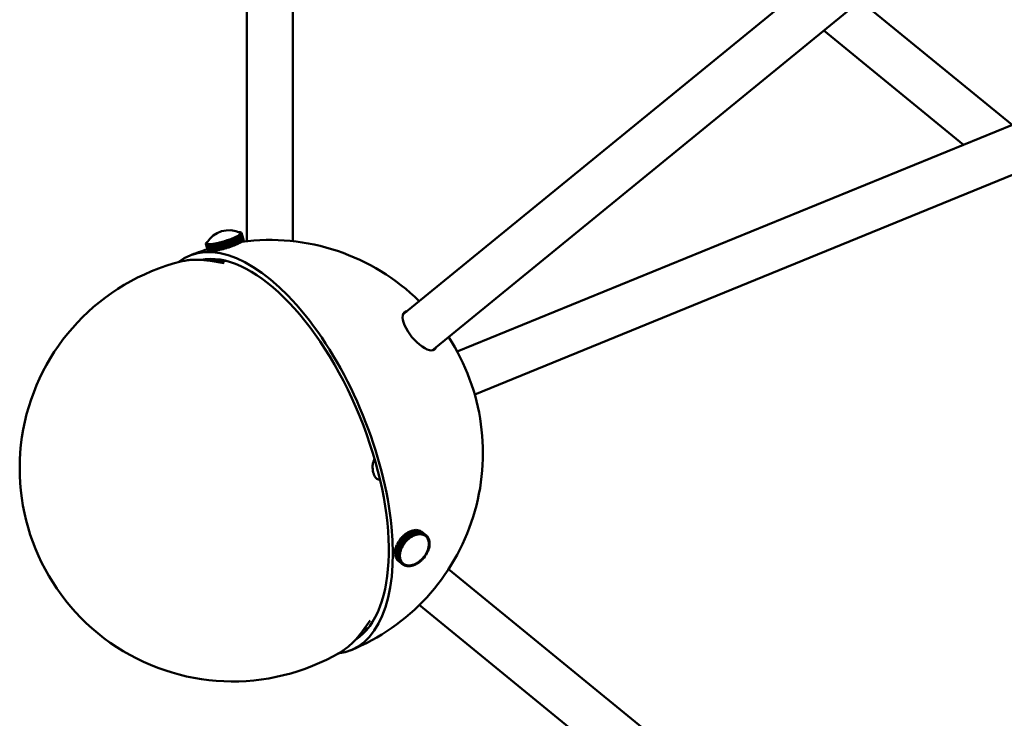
# Model space of a CAD drawing. Header units: millimetres. Extents: x 734 to 2864, y 389 to 1965.
# Tile 2 of 23: x 734 to 1012, y 859 to 1055. Entities that reach past the tile are written whole.
import ezdxf

# ---------------------------------------------------------------- set-up
doc = ezdxf.new("R2010")
doc.units = ezdxf.units.MM
doc.header["$LTSCALE"] = 11
doc.layers.add('Widoczne (ISO)', color=7, linetype='Continuous', lineweight=50)
doc.layers.add('Wymiar (ISO)', color=7, linetype='Continuous', lineweight=18)
doc.styles.add('Tekst notatki (ISO)', font='tahoma.ttf')
doc.dimstyles.new('Domyślne (ISO)', dxfattribs={"dimscale": 11, "dimtxt": 3, "dimasz": 3, "dimexe": 3.175, "dimexo": 0, "dimgap": 0.762, "dimtad": 1, "dimdec": 1, "dimlfac": 0.03937, "dimrnd": 1e-08, "dimzin": 0, "dimdsep": 46, "dimtxsty": 'Tekst notatki (ISO)', "dimblk": 'Filled-1', "dimcen": 0.09, "dimdle": 10, "dimse1": 1, "dimse2": 1, "dimclrd": 256, "dimclre": 256, "dimclrt": 256, "dimadec": 0, "dimazin": 0, "dimtfac": 0.666667, "dimtmove": 0, "dimatfit": 3, "dimfxl": 1, "dimtolj": 1, "dimlwd": 15, "dimlwe": 15, "dimarcsym": 0})

# ---------------------------------------------------------------- blocks, each defined once
blk = doc.blocks.new('Filled-1')
at = {"color": 0}
for p, q in [((0, 0), (-1, 0.25)), ((-1, 0.25), (-1, -0.25)), ((-1, 0), (0, 0)), ((-1, -0.25), (0, 0))]:
    blk.add_line(p, q, dxfattribs=at)
at = {"color": 0, "flags": 128}
blk.add_lwpolyline([(-1, -0.25), (0, 0), (-1, 0.25), (-1, -0.25)], dxfattribs=at)
at = {"color": 0}
blk.add_solid([(-1, -0.25), (0, 0), (-1, 0.25), (-1, -0.25)], dxfattribs=at)
blk = doc.blocks.new('*D6')
at = {"layer": 'Defpoints', "color": 0, "transparency": 16777216}
for p in [(734.23, 929.18), (1498.3, 929.51), (734.23, 444.4)]:
    blk.add_point(p, dxfattribs=at)
at = {"layer": 'Wymiar (ISO)', "lineweight": 15, "transparency": 16777216}
blk.add_line((1465.3, 444.4), (767.23, 444.4), dxfattribs=at)
at = {"layer": 'Wymiar (ISO)', "lineweight": 15, "transparency": 16777216, "xscale": 33, "yscale": 33, "zscale": 33, "rotation": 180}
blk.add_blockref('Filled-1', (734.23, 444.4), dxfattribs=at)
at = {"layer": 'Wymiar (ISO)', "lineweight": 15, "transparency": 16777216, "xscale": 33, "yscale": 33, "zscale": 33}
blk.add_blockref('Filled-1', (1498.3, 444.4), dxfattribs=at)
at = {"layer": 'Wymiar (ISO)', "lineweight": 18, "transparency": 16777216, "insert": (1036.4, 542.77), "char_height": 33, "attachment_point": 1, "style": 'Tekst notatki (ISO)'}
blk.add_mtext('\\A1;30.1\\P764 mm', dxfattribs=at)

msp = doc.modelspace()

# ---------------------------------------------------------------- linework, layer by layer
at = {"layer": 'Widoczne (ISO)'}
for p, q in [((798.2, 1155.24), (798.2, 993.1)), ((811.2, 1155.24), (811.2, 993.1)), ((1066.36, 1155.49), (842.17, 972.44)), ((1074.58, 1145.42), (850.39, 962.37)), ((970.96, 1060.82), (1013.8, 1025.84)), ((960.68, 1052.43), (1000.1, 1020.25)), ((1065.39, 1046.91), (857.47, 962.02)), ((1070.31, 1034.87), (862.38, 949.98)), ((795.99, 995.66), (796.17, 995.66)), ((796.08, 995.62), (796.17, 995.66)), ((796.09, 995.62), (796.19, 995.66)), ((796.17, 995.66), (796.17, 995.65)), ((796.19, 995.66), (796.39, 995.64)), ((796.2, 995.57), (796.39, 995.64)), ((796.21, 995.57), (796.4, 995.63)), ((796.39, 995.64), (796.39, 995.63)), ((796.4, 995.63), (796.55, 995.6)), ((787.11, 992.86), (786.99, 992.84)), ((787.01, 992.85), (787.17, 992.96)), ((787.11, 992.87), (787.01, 992.85)), ((791.42, 992.92), (790.95, 992.78)), ((791.21, 992.9), (790.97, 992.83)), ((791.45, 992.97), (791.21, 992.9)), ((791.45, 992.97), (791.42, 992.92)), ((792, 991.03), (791.42, 992.92)), ((792.03, 991.08), (791.45, 992.97)), ((791.95, 993.07), (791.47, 992.93)), ((791.71, 993.04), (791.47, 992.97)), ((791.47, 992.97), (791.47, 992.93)), ((791.47, 992.93), (792.05, 991.04)), ((791.95, 993.12), (791.71, 993.04)), ((792.53, 991.23), (791.95, 993.12)), ((791.95, 993.12), (791.95, 993.07)), ((792.53, 991.19), (791.95, 993.07)), ((792.21, 993.2), (791.97, 993.12)), ((791.97, 993.12), (792.55, 991.24)), ((791.97, 993.12), (792, 993.09)), ((792.48, 993.24), (792, 993.09)), ((792, 993.09), (792.58, 991.2)), ((792.45, 993.27), (792.21, 993.2)), ((792.45, 993.27), (792.48, 993.24)), ((792.71, 993.36), (792.47, 993.28)), ((792.47, 993.28), (793.05, 991.4)), ((792.47, 993.28), (792.52, 993.25)), ((793.05, 991.35), (792.48, 993.24)), ((792.99, 993.41), (792.52, 993.25)), ((792.52, 993.25), (793.1, 991.37)), ((792.94, 993.44), (792.71, 993.36)), ((792.94, 993.44), (792.99, 993.41)), ((793.19, 993.53), (792.96, 993.45)), ((792.96, 993.45), (792.97, 993.42)), ((792.96, 993.45), (793.04, 993.43)), ((793.57, 991.52), (792.99, 993.41)), ((793.49, 993.59), (793.04, 993.43)), ((793.04, 993.43), (793.61, 991.54)), ((793.42, 993.61), (793.19, 993.53)), ((793.42, 993.61), (793.49, 993.59)), ((793.66, 993.7), (793.44, 993.62)), ((793.44, 993.62), (793.44, 993.6)), ((793.44, 993.62), (793.54, 993.61)), ((794.07, 991.7), (793.49, 993.59)), ((793.97, 993.77), (793.54, 993.61)), ((793.54, 993.61), (794.11, 991.72)), ((793.88, 993.78), (793.66, 993.7)), ((793.88, 993.78), (793.97, 993.77)), ((794.1, 993.87), (793.9, 993.79)), ((793.9, 993.79), (793.9, 993.78)), ((793.9, 993.79), (794.02, 993.79)), ((794.55, 991.88), (793.97, 993.77)), ((794.43, 993.95), (794.02, 993.79)), ((794.02, 993.79), (794.59, 991.9)), ((794.31, 993.96), (794.1, 993.87)), ((794.31, 993.96), (794.43, 993.95)), ((794.52, 994.05), (794.33, 993.96)), ((794.33, 993.96), (794.47, 993.97)), ((794.33, 993.96), (794.33, 993.96)), ((795.01, 992.07), (794.43, 993.95)), ((794.86, 994.14), (794.47, 993.97)), ((794.47, 993.97), (795.05, 992.08)), ((794.72, 994.13), (794.52, 994.05)), ((794.72, 994.13), (794.86, 994.14)), ((794.91, 994.22), (794.73, 994.14)), ((794.73, 994.14), (794.89, 994.15)), ((794.73, 994.14), (794.74, 994.13)), ((795.43, 992.25), (794.86, 994.14)), ((795.25, 994.32), (794.89, 994.15)), ((794.89, 994.15), (795.47, 992.27)), ((795.09, 994.3), (794.91, 994.22)), ((795.09, 994.3), (795.25, 994.32)), ((795.27, 994.39), (795.11, 994.31)), ((795.11, 994.31), (795.28, 994.33)), ((795.11, 994.31), (795.11, 994.3)), ((795.83, 992.43), (795.25, 994.32)), ((795.43, 994.47), (795.27, 994.39)), ((795.6, 994.49), (795.28, 994.33)), ((795.28, 994.33), (795.86, 992.45)), ((795.43, 994.47), (795.6, 994.49)), ((795.58, 994.55), (795.44, 994.48)), ((795.44, 994.48), (795.63, 994.51)), ((795.44, 994.48), (795.44, 994.47)), ((795.72, 994.63), (795.58, 994.55)), ((796.18, 992.61), (795.6, 994.49)), ((795.91, 994.66), (795.63, 994.51)), ((795.63, 994.51), (796.21, 992.62)), ((795.72, 994.63), (795.91, 994.66)), ((795.85, 994.71), (795.73, 994.64)), ((795.73, 994.64), (795.94, 994.68)), ((795.73, 994.64), (795.73, 994.63)), ((795.97, 994.78), (795.85, 994.71)), ((796.49, 992.78), (795.91, 994.66)), ((796.18, 994.82), (795.94, 994.68)), ((795.94, 994.68), (796.52, 992.79)), ((795.97, 994.78), (796.18, 994.82)), ((796.08, 994.86), (795.98, 994.79)), ((795.98, 994.79), (796.2, 994.84)), ((795.98, 994.79), (795.98, 994.79)), ((796.18, 994.93), (796.08, 994.86)), ((796.26, 995), (796.18, 994.93)), ((796.18, 994.93), (796.41, 994.99)), ((796.18, 994.93), (796.39, 994.98)), ((796.18, 994.93), (796.18, 994.93)), ((796.76, 992.94), (796.18, 994.82)), ((796.39, 994.98), (796.2, 994.84)), ((796.2, 994.84), (796.78, 992.95)), ((796.33, 995.06), (796.26, 995)), ((796.31, 995.52), (796.33, 995.51)), ((796.33, 995.51), (796.55, 995.6)), ((796.33, 995.51), (796.57, 995.59)), ((796.33, 995.51), (796.38, 995.48)), ((796.33, 995.51), (796.33, 995.51)), ((796.33, 995.51), (796.33, 995.51)), ((796.33, 995.06), (796.56, 995.12)), ((796.34, 995.07), (796.57, 995.13)), ((796.39, 995.12), (796.34, 995.07)), ((796.34, 995.07), (796.34, 995.06)), ((796.38, 995.48), (796.43, 995.46)), ((796.44, 995.18), (796.39, 995.12)), ((796.97, 993.09), (796.39, 994.98)), ((796.56, 995.12), (796.41, 994.99)), ((796.41, 994.99), (796.99, 993.1)), ((796.43, 995.46), (796.67, 995.54)), ((796.43, 995.46), (796.43, 995.45)), ((796.44, 995.45), (796.67, 995.53)), ((796.44, 995.45), (796.46, 995.42)), ((796.44, 995.44), (796.44, 995.45)), ((796.44, 995.19), (796.68, 995.25)), ((796.44, 995.18), (796.67, 995.24)), ((796.46, 995.24), (796.44, 995.19)), ((796.44, 995.19), (796.44, 995.18)), ((796.46, 995.42), (796.49, 995.38)), ((796.49, 995.29), (796.46, 995.24)), ((796.48, 995.38), (796.49, 995.36)), ((796.49, 995.38), (796.72, 995.46)), ((796.49, 995.38), (796.73, 995.45)), ((796.49, 995.38), (796.49, 995.38)), ((796.49, 995.38), (796.49, 995.34)), ((796.49, 995.29), (796.73, 995.36)), ((796.49, 995.29), (796.73, 995.35)), ((796.49, 995.34), (796.49, 995.29)), ((796.49, 995.29), (796.49, 995.29)), ((796.52, 992.79), (796.76, 992.94)), ((796.55, 995.6), (796.56, 995.59)), ((797.14, 993.23), (796.56, 995.12)), ((796.57, 995.59), (796.67, 995.54)), ((796.67, 995.24), (796.57, 995.13)), ((796.57, 995.13), (797.15, 993.24)), ((796.67, 995.54), (796.67, 995.53)), ((796.67, 995.53), (796.72, 995.46)), ((797.25, 993.36), (796.67, 995.24)), ((796.73, 995.35), (796.68, 995.25)), ((796.68, 995.25), (797.25, 993.37)), ((796.72, 995.46), (796.73, 995.45)), ((797.3, 993.56), (796.73, 995.45)), ((796.73, 995.45), (796.73, 995.36)), ((796.73, 995.36), (797.31, 993.48)), ((797.3, 993.47), (796.73, 995.35)), ((796.75, 992.95), (796.78, 992.95)), ((796.78, 992.95), (796.97, 993.09)), ((796.97, 993.1), (796.99, 993.1)), ((796.99, 993.1), (797.14, 993.23)), ((797.13, 993.24), (797.15, 993.24)), ((797.15, 993.24), (797.25, 993.36)), ((797.24, 993.36), (797.25, 993.37)), ((797.25, 993.37), (797.3, 993.47)), ((797.31, 993.48), (797.3, 993.56)), ((797.3, 993.48), (797.31, 993.48)), ((786.91, 992.53), (786.67, 992.46)), ((786.68, 992.37), (786.67, 992.46)), ((786.68, 992.47), (786.73, 992.57)), ((786.91, 992.54), (786.68, 992.47)), ((786.68, 992.46), (786.68, 992.47)), ((786.91, 992.45), (786.68, 992.37)), ((786.92, 992.44), (786.68, 992.37)), ((787.25, 990.49), (786.68, 992.37)), ((786.68, 992.37), (787.26, 990.48)), ((786.73, 992.3), (786.68, 992.37)), ((786.73, 992.58), (786.83, 992.7)), ((786.97, 992.64), (786.73, 992.58)), ((786.96, 992.64), (786.73, 992.57)), ((786.74, 992.57), (786.73, 992.58)), ((786.97, 992.37), (786.73, 992.3)), ((787.31, 990.41), (786.73, 992.3)), ((786.97, 992.37), (786.74, 992.29)), ((786.74, 992.29), (787.31, 990.4)), ((786.84, 992.23), (786.74, 992.29)), ((787.03, 992.75), (786.83, 992.7)), ((786.84, 992.71), (786.99, 992.84)), ((787.04, 992.76), (786.84, 992.71)), ((786.85, 992.7), (786.84, 992.71)), ((787.07, 992.31), (786.84, 992.23)), ((787.41, 990.35), (786.84, 992.23)), ((787.08, 992.31), (786.85, 992.23)), ((786.85, 992.23), (787.43, 990.34)), ((787, 992.19), (786.85, 992.23)), ((786.91, 992.54), (786.94, 992.59)), ((786.92, 992.53), (786.91, 992.54)), ((786.91, 992.53), (786.92, 992.52)), ((786.91, 992.49), (786.91, 992.53)), ((786.91, 992.45), (786.91, 992.49)), ((786.92, 992.44), (786.91, 992.45)), ((786.92, 992.45), (786.93, 992.43)), ((786.94, 992.41), (786.92, 992.44)), ((786.94, 992.59), (786.96, 992.64)), ((786.97, 992.37), (786.94, 992.41)), ((786.96, 992.64), (786.97, 992.63)), ((786.97, 992.64), (786.98, 992.66)), ((786.97, 992.64), (786.97, 992.64)), ((786.97, 992.37), (786.97, 992.37)), ((787.02, 992.34), (786.97, 992.37)), ((787.23, 992.27), (787, 992.19)), ((787.58, 990.3), (787, 992.19)), ((787.01, 992.84), (787.01, 992.85)), ((787.07, 992.31), (787.02, 992.34)), ((787.23, 992.27), (787.02, 992.19)), ((787.02, 992.19), (787.59, 990.3)), ((787.21, 992.17), (787.02, 992.19)), ((787.07, 992.31), (787.07, 992.31)), ((787.15, 992.29), (787.08, 992.31)), ((787.23, 992.27), (787.15, 992.29)), ((787.43, 992.25), (787.21, 992.17)), ((787.79, 990.28), (787.21, 992.17)), ((787.23, 992.27), (787.23, 992.27)), ((787.33, 992.26), (787.23, 992.27)), ((787.44, 992.25), (787.23, 992.16)), ((787.23, 992.16), (787.81, 990.28)), ((787.47, 992.16), (787.23, 992.16)), ((787.25, 990.49), (787.25, 990.49)), ((787.26, 990.48), (787.31, 990.41)), ((787.31, 990.41), (787.31, 990.41)), ((787.31, 990.4), (787.41, 990.35)), ((787.43, 992.25), (787.33, 992.26)), ((787.42, 990.35), (787.41, 990.35)), ((787.43, 992.24), (787.43, 992.25)), ((787.43, 990.34), (787.58, 990.3)), ((787.56, 992.25), (787.44, 992.25)), ((787.68, 992.24), (787.47, 992.16)), ((788.05, 990.28), (787.47, 992.16)), ((787.69, 992.24), (787.5, 992.16)), ((787.78, 992.17), (787.5, 992.16)), ((787.5, 992.16), (788.08, 990.28)), ((787.68, 992.24), (787.56, 992.25)), ((787.59, 990.31), (787.58, 990.3)), ((787.59, 990.3), (787.79, 990.28)), ((787.68, 992.24), (787.68, 992.24)), ((787.83, 992.25), (787.69, 992.24)), ((787.98, 992.26), (787.78, 992.17)), ((788.36, 990.29), (787.78, 992.17)), ((787.81, 990.29), (787.79, 990.28)), ((787.99, 992.26), (787.81, 992.18)), ((788.13, 992.21), (787.81, 992.18)), ((787.81, 992.18), (788.39, 990.29)), ((787.81, 990.28), (788.05, 990.28)), ((787.98, 992.26), (787.83, 992.25)), ((787.98, 992.25), (787.98, 992.26)), ((788.15, 992.27), (787.99, 992.26)), ((788.07, 990.28), (788.05, 990.28)), ((788.08, 990.28), (788.36, 990.29)), ((788.31, 992.29), (788.13, 992.21)), ((788.71, 990.32), (788.13, 992.21)), ((788.31, 992.29), (788.15, 992.27)), ((788.33, 992.29), (788.17, 992.21)), ((788.52, 992.26), (788.17, 992.21)), ((788.17, 992.21), (788.74, 990.33)), ((788.31, 992.28), (788.31, 992.29)), ((788.51, 992.32), (788.33, 992.29)), ((788.39, 990.3), (788.36, 990.29)), ((788.39, 990.29), (788.71, 990.32)), ((788.68, 992.34), (788.51, 992.32)), ((788.68, 992.34), (788.52, 992.26)), ((789.1, 990.37), (788.52, 992.26)), ((788.7, 992.34), (788.56, 992.26)), ((788.95, 992.33), (788.56, 992.26)), ((788.56, 992.26), (789.14, 990.38)), ((788.69, 992.33), (788.68, 992.34)), ((788.9, 992.37), (788.7, 992.34)), ((788.74, 990.34), (788.71, 990.32)), ((788.74, 990.33), (789.1, 990.37)), ((789.09, 992.41), (788.9, 992.37)), ((789.09, 992.41), (788.95, 992.33)), ((789.53, 990.44), (788.95, 992.33)), ((789.4, 992.42), (788.99, 992.34)), ((789.11, 992.41), (788.99, 992.34)), ((788.99, 992.34), (789.57, 990.45)), ((789.09, 992.4), (789.09, 992.41)), ((789.14, 990.39), (789.1, 990.37)), ((789.32, 992.45), (789.11, 992.41)), ((789.14, 990.38), (789.53, 990.44)), ((789.52, 992.49), (789.32, 992.45)), ((789.52, 992.49), (789.4, 992.42)), ((789.98, 990.53), (789.4, 992.42)), ((789.89, 992.52), (789.45, 992.42)), ((789.54, 992.49), (789.45, 992.42)), ((789.45, 992.42), (790.02, 990.54)), ((789.53, 992.48), (789.52, 992.49)), ((789.56, 990.46), (789.53, 990.44)), ((789.76, 992.54), (789.54, 992.49)), ((789.57, 990.45), (789.98, 990.53)), ((789.98, 992.59), (789.76, 992.54)), ((789.98, 992.59), (789.89, 992.52)), ((790.46, 990.63), (789.89, 992.52)), ((790.39, 992.64), (789.93, 992.53)), ((790, 992.59), (789.93, 992.53)), ((789.93, 992.53), (790.51, 990.64)), ((789.99, 992.58), (789.98, 992.59)), ((790.02, 990.55), (789.98, 990.53)), ((790.23, 992.65), (790, 992.59)), ((790.02, 990.54), (790.46, 990.63)), ((790.46, 992.7), (790.23, 992.65)), ((790.46, 992.7), (790.39, 992.64)), ((790.96, 990.75), (790.39, 992.64)), ((790.9, 992.77), (790.43, 992.65)), ((790.48, 992.71), (790.43, 992.65)), ((790.43, 992.65), (791.01, 990.76)), ((790.46, 992.69), (790.46, 992.7)), ((790.5, 990.66), (790.46, 990.63)), ((790.72, 992.77), (790.48, 992.71)), ((790.51, 990.64), (790.96, 990.75)), ((790.95, 992.83), (790.72, 992.77)), ((790.95, 992.83), (790.9, 992.77)), ((791.48, 990.89), (790.9, 992.77)), ((790.96, 992.8), (790.95, 992.83)), ((790.97, 992.83), (790.95, 992.78)), ((790.95, 992.78), (791.53, 990.9)), ((791, 990.79), (790.96, 990.75)), ((791.01, 990.76), (791.48, 990.89)), ((791.52, 990.93), (791.48, 990.89)), ((791.53, 990.9), (792, 991.03)), ((792.03, 991.08), (792, 991.03)), ((792.05, 991.04), (792.53, 991.19)), ((792.53, 991.23), (792.53, 991.19)), ((792.55, 991.24), (792.58, 991.2)), ((792.58, 991.2), (793.05, 991.35)), ((793.05, 991.4), (793.1, 991.37)), ((793.1, 991.37), (793.57, 991.52)), ((793.56, 991.56), (793.61, 991.54)), ((793.61, 991.54), (794.07, 991.7)), ((794.06, 991.73), (794.11, 991.72)), ((794.11, 991.72), (794.55, 991.88)), ((794.55, 991.9), (794.59, 991.9)), ((794.59, 991.9), (795.01, 992.07)), ((795, 992.08), (795.05, 992.08)), ((795.05, 992.08), (795.43, 992.25)), ((795.43, 992.26), (795.47, 992.27)), ((795.47, 992.27), (795.83, 992.43)), ((795.82, 992.44), (795.86, 992.45)), ((795.86, 992.45), (796.18, 992.61)), ((796.18, 992.62), (796.21, 992.62)), ((796.21, 992.62), (796.49, 992.78)), ((796.49, 992.79), (796.52, 992.79)), ((791.85, 986.9), (787.42, 987.63)), ((788.45, 987.46), (788.36, 987.73)), ((841.97, 909.89), (841.64, 909.52)), ((843.13, 908.95), (841.97, 909.89)), ((842.36, 910.27), (842.01, 909.93)), ((842.01, 909.93), (843.16, 908.98)), ((842.1, 909.79), (842.01, 909.93)), ((842.1, 909.79), (843.26, 908.84)), ((843.52, 909.33), (842.36, 910.27)), ((842.78, 910.61), (842.4, 910.3)), ((842.4, 910.3), (843.56, 909.36)), ((842.46, 910.19), (842.4, 910.3)), ((843.93, 909.67), (842.78, 910.61)), ((843.21, 910.92), (842.82, 910.64)), ((842.82, 910.64), (843.97, 909.7)), ((842.85, 910.56), (842.82, 910.64)), ((844.36, 909.98), (843.21, 910.92)), ((843.65, 911.18), (843.25, 910.94)), ((843.25, 910.94), (844.4, 910)), ((843.26, 910.87), (843.25, 910.94)), ((843.56, 909.36), (843.93, 909.67)), ((844.8, 910.24), (843.65, 911.18)), ((844.1, 911.4), (843.69, 911.21)), ((843.69, 911.21), (844.84, 910.26)), ((843.69, 911.15), (843.69, 911.21)), ((844.01, 909.51), (843.93, 909.67)), ((843.97, 909.7), (844.36, 909.98)), ((844.03, 909.53), (843.97, 909.7)), ((844.03, 909.53), (844.23, 909.67)), ((845.25, 910.46), (844.1, 911.4)), ((844.55, 911.58), (844.14, 911.42)), ((844.14, 911.42), (845.29, 910.48)), ((844.14, 911.37), (844.14, 911.42)), ((844.23, 909.67), (844.42, 909.8)), ((844.42, 909.8), (844.36, 909.98)), ((844.4, 910), (844.8, 910.24)), ((844.44, 909.82), (844.4, 910)), ((844.41, 909.84), (844.44, 909.82)), ((844.44, 909.82), (844.64, 909.94)), ((845.7, 910.64), (844.55, 911.58)), ((844.58, 911.55), (844.59, 911.59)), ((844.99, 911.71), (844.59, 911.59)), ((844.59, 911.59), (845.74, 910.65)), ((844.64, 909.94), (844.84, 910.06)), ((844.84, 910.06), (844.8, 910.24)), ((844.84, 910.26), (845.25, 910.46)), ((844.86, 910.07), (844.84, 910.26)), ((844.84, 910.09), (844.86, 910.07)), ((844.86, 910.07), (845.06, 910.17)), ((846.15, 910.76), (844.99, 911.71)), ((845.02, 911.68), (845.03, 911.71)), ((845.43, 911.78), (845.03, 911.71)), ((845.03, 911.71), (846.19, 910.77)), ((845.06, 910.17), (845.27, 910.26)), ((845.27, 910.26), (845.25, 910.46)), ((845.27, 910.29), (845.29, 910.27)), ((845.29, 910.48), (845.7, 910.64)), ((845.29, 910.27), (845.29, 910.48)), ((845.29, 910.27), (845.49, 910.35)), ((846.58, 910.84), (845.43, 911.78)), ((845.46, 911.76), (845.47, 911.79)), ((845.85, 911.81), (845.47, 911.79)), ((845.47, 911.79), (846.62, 910.84)), ((845.49, 910.35), (845.7, 910.43)), ((845.7, 910.43), (845.7, 910.64)), ((845.7, 910.45), (845.72, 910.44)), ((845.72, 910.44), (845.74, 910.65)), ((845.72, 910.44), (845.92, 910.49)), ((845.74, 910.65), (846.15, 910.76)), ((847.01, 910.87), (845.85, 911.81)), ((845.88, 911.79), (845.89, 911.81)), ((845.89, 911.81), (847.05, 910.87)), ((846.26, 911.78), (845.89, 911.81)), ((845.92, 910.49), (846.12, 910.55)), ((846.12, 910.55), (846.15, 910.76)), ((846.12, 910.57), (846.14, 910.55)), ((846.14, 910.55), (846.19, 910.77)), ((846.14, 910.55), (846.34, 910.59)), ((846.19, 910.77), (846.58, 910.84)), ((847.42, 910.84), (846.26, 911.78)), ((846.29, 911.76), (846.3, 911.78)), ((846.3, 911.78), (847.45, 910.84)), ((846.65, 911.71), (846.3, 911.78)), ((846.34, 910.59), (846.54, 910.62)), ((846.54, 910.62), (846.58, 910.84)), ((846.54, 910.64), (846.56, 910.62)), ((846.56, 910.62), (846.62, 910.84)), ((846.56, 910.62), (846.75, 910.64)), ((846.62, 910.84), (847.01, 910.87)), ((847.8, 910.77), (846.65, 911.71)), ((846.67, 911.69), (846.68, 911.7)), ((846.68, 911.7), (847.83, 910.76)), ((847, 911.59), (846.68, 911.7)), ((846.75, 910.64), (846.94, 910.65)), ((846.94, 910.65), (847.01, 910.87)), ((846.94, 910.66), (846.96, 910.65)), ((846.96, 910.65), (847.05, 910.87)), ((846.96, 910.65), (847.14, 910.63)), ((848.16, 910.64), (847, 911.59)), ((847.03, 911.57), (848.19, 910.63)), ((847.03, 911.56), (847.03, 911.57)), ((847.33, 911.41), (847.03, 911.57)), ((847.05, 910.87), (847.42, 910.84)), ((847.14, 910.63), (847.33, 910.62)), ((848.49, 910.47), (847.33, 911.41)), ((847.33, 910.62), (847.42, 910.84)), ((847.33, 910.63), (847.35, 910.62)), ((847.35, 910.62), (847.45, 910.84)), ((847.35, 910.62), (847.52, 910.58)), ((847.36, 911.39), (848.51, 910.45)), ((847.36, 911.39), (847.36, 911.39)), ((847.63, 911.19), (847.36, 911.39)), ((847.45, 910.84), (847.8, 910.77)), ((847.52, 910.58), (847.69, 910.55)), ((848.78, 910.25), (847.63, 911.19)), ((847.69, 910.55), (847.8, 910.77)), ((847.7, 910.56), (847.71, 910.54)), ((847.71, 910.54), (847.83, 910.76)), ((847.71, 910.54), (847.87, 910.49)), ((847.83, 910.76), (848.16, 910.64)), ((847.87, 910.49), (848.03, 910.43)), ((848.03, 910.43), (848.16, 910.64)), ((848.04, 910.43), (848.05, 910.42)), ((848.05, 910.42), (848.19, 910.63)), ((848.05, 910.42), (848.2, 910.34)), ((848.19, 910.63), (848.49, 910.47)), ((848.2, 910.34), (848.35, 910.26)), ((848.35, 910.26), (848.49, 910.47)), ((848.35, 910.27), (848.36, 910.26)), ((848.36, 910.26), (848.51, 910.45)), ((848.36, 910.26), (848.49, 910.15)), ((848.49, 910.15), (848.63, 910.05)), ((848.51, 910.45), (848.78, 910.25)), ((848.56, 910.1), (848.53, 910.13)), ((848.61, 910.06), (848.64, 910.04)), ((848.63, 910.05), (848.78, 910.25)), ((848.64, 910.04), (848.81, 910.23)), ((848.64, 910.04), (848.75, 909.92)), ((848.75, 909.92), (848.87, 909.8)), ((848.78, 910.25), (848.81, 910.23)), ((848.81, 910.23), (849.04, 909.99)), ((848.87, 909.8), (848.84, 909.82)), ((848.86, 909.81), (848.88, 909.79)), ((848.87, 909.8), (849.04, 909.99)), ((848.88, 909.79), (849.06, 909.96)), ((848.88, 909.79), (848.98, 909.65)), ((849.03, 909.98), (849.06, 909.96)), ((849.06, 909.96), (849.25, 909.68)), ((849.08, 909.51), (849.25, 909.68)), ((849.25, 909.67), (849.27, 909.65)), ((840.26, 907.16), (840.13, 906.72)), ((840.33, 907.17), (840.26, 907.16)), ((841.42, 906.22), (840.26, 907.16)), ((840.45, 907.65), (840.28, 907.21)), ((840.28, 907.21), (841.43, 906.27)), ((840.53, 907.64), (840.45, 907.65)), ((841.61, 906.71), (840.45, 907.65)), ((840.69, 908.13), (840.47, 907.69)), ((840.47, 907.69), (841.63, 906.75)), ((840.79, 908.11), (840.69, 908.13)), ((841.84, 907.19), (840.69, 908.13)), ((840.96, 908.6), (840.71, 908.17)), ((840.71, 908.17), (841.86, 907.23)), ((841.1, 908.55), (840.96, 908.6)), ((842.11, 907.65), (840.96, 908.6)), ((841.26, 909.05), (840.98, 908.64)), ((840.98, 908.64), (842.14, 907.7)), ((841.41, 908.97), (841.26, 909.05)), ((842.42, 908.11), (841.26, 909.05)), ((841.6, 909.48), (841.29, 909.09)), ((841.29, 909.09), (842.45, 908.15)), ((842.57, 908.03), (841.41, 908.97)), ((841.74, 909.38), (841.6, 909.48)), ((842.76, 908.54), (841.6, 909.48)), ((841.63, 906.75), (841.84, 907.19)), ((841.64, 909.52), (842.79, 908.58)), ((841.75, 909.4), (841.64, 909.52)), ((842.89, 908.44), (841.74, 909.38)), ((841.75, 909.4), (842.91, 908.46)), ((841.8, 906.71), (841.91, 906.93)), ((842.01, 907.15), (841.84, 907.19)), ((841.86, 907.23), (842.11, 907.65)), ((842.03, 907.17), (841.86, 907.23)), ((841.91, 906.93), (842.01, 907.15)), ((842.01, 907.15), (841.96, 907.19)), ((842.03, 907.17), (842.15, 907.38)), ((842.27, 907.6), (842.11, 907.65)), ((842.14, 907.7), (842.42, 908.11)), ((842.29, 907.62), (842.14, 907.7)), ((842.15, 907.38), (842.27, 907.6)), ((842.27, 907.6), (842.18, 907.68)), ((842.29, 907.62), (842.43, 907.82)), ((842.57, 908.03), (842.42, 908.11)), ((842.43, 907.82), (842.57, 908.03)), ((842.45, 908.15), (842.76, 908.54)), ((842.58, 908.05), (842.45, 908.15)), ((842.58, 908.05), (842.74, 908.24)), ((842.74, 908.24), (842.89, 908.44)), ((842.89, 908.44), (842.76, 908.54)), ((842.79, 908.58), (843.13, 908.95)), ((842.91, 908.46), (842.79, 908.58)), ((842.91, 908.46), (843.07, 908.64)), ((843.07, 908.64), (843.24, 908.83)), ((843.24, 908.83), (843.13, 908.95)), ((843.16, 908.98), (843.52, 909.33)), ((843.26, 908.84), (843.16, 908.98)), ((843.26, 908.84), (843.44, 909.02)), ((843.44, 909.02), (843.62, 909.19)), ((843.62, 909.19), (843.52, 909.33)), ((843.63, 909.2), (843.56, 909.36)), ((843.57, 909.26), (843.63, 909.2)), ((843.63, 909.2), (843.82, 909.36)), ((843.82, 909.36), (844.01, 909.51)), ((843.99, 909.56), (844.03, 909.53)), ((848.98, 909.65), (849.08, 909.51)), ((849.08, 909.51), (849.06, 909.52)), ((849.07, 909.51), (849.08, 909.5)), ((849.08, 909.5), (849.27, 909.65)), ((849.08, 909.5), (849.16, 909.34)), ((849.16, 909.34), (849.24, 909.18)), ((849.24, 909.18), (849.23, 909.19)), ((849.24, 909.18), (849.43, 909.34)), ((849.24, 909.18), (849.25, 909.17)), ((849.25, 909.17), (849.44, 909.31)), ((849.25, 909.17), (849.31, 909)), ((849.27, 909.65), (849.43, 909.34)), ((849.31, 909), (849.36, 908.83)), ((849.37, 906.91), (849.32, 906.69)), ((849.36, 908.83), (849.56, 908.96)), ((849.36, 908.83), (849.36, 908.83)), ((849.36, 908.81), (849.37, 908.81)), ((849.37, 908.81), (849.57, 908.93)), ((849.37, 908.81), (849.41, 908.62)), ((849.41, 907.13), (849.37, 906.91)), ((849.41, 908.62), (849.44, 908.44)), ((849.41, 907.13), (849.61, 907.16)), ((849.42, 907.15), (849.41, 907.15)), ((849.41, 907.13), (849.41, 907.13)), ((849.42, 909.33), (849.44, 909.31)), ((849.44, 907.36), (849.42, 907.15)), ((849.42, 907.15), (849.62, 907.2)), ((849.44, 909.31), (849.56, 908.96)), ((849.44, 908.44), (849.65, 908.56)), ((849.44, 908.44), (849.44, 908.44)), ((849.44, 908.42), (849.45, 908.42)), ((849.47, 907.57), (849.44, 907.36)), ((849.45, 908.42), (849.65, 908.52)), ((849.45, 908.42), (849.46, 908.22)), ((849.46, 908.22), (849.48, 908.03)), ((849.48, 907.8), (849.47, 907.59)), ((849.47, 907.59), (849.68, 907.67)), ((849.47, 907.57), (849.67, 907.63)), ((849.47, 907.59), (849.47, 907.6)), ((849.47, 907.58), (849.47, 907.57)), ((849.48, 908.03), (849.68, 908.13)), ((849.48, 908.01), (849.68, 908.08)), ((849.48, 908.03), (849.48, 908.03)), ((849.48, 908.01), (849.48, 907.8)), ((849.48, 908.01), (849.48, 908.01)), ((849.61, 907.16), (849.52, 906.73)), ((849.54, 908.95), (849.57, 908.93)), ((849.57, 908.93), (849.65, 908.56)), ((849.57, 907.19), (849.61, 907.16)), ((849.62, 908.54), (849.65, 908.52)), ((849.67, 907.63), (849.62, 907.2)), ((849.64, 907.66), (849.67, 907.63)), ((849.65, 908.52), (849.68, 908.13)), ((849.65, 908.11), (849.68, 908.08)), ((849.68, 908.08), (849.68, 907.67)), ((839.96, 905.73), (839.95, 905.32)), ((839.95, 905.32), (841.1, 904.38)), ((839.98, 905.29), (839.95, 905.28)), ((839.95, 905.28), (839.98, 904.89)), ((841.11, 904.34), (839.95, 905.28)), ((840.01, 906.2), (839.96, 905.77)), ((839.96, 905.77), (841.12, 904.83)), ((840, 905.75), (839.96, 905.73)), ((841.11, 904.79), (839.96, 905.73)), ((839.98, 904.89), (841.14, 903.94)), ((840.01, 904.86), (839.99, 904.85)), ((839.99, 904.85), (840.06, 904.48)), ((841.14, 903.9), (839.99, 904.85)), ((840.06, 906.21), (840.01, 906.2)), ((841.17, 905.26), (840.01, 906.2)), ((840.12, 906.68), (840.02, 906.24)), ((840.02, 906.24), (841.18, 905.3)), ((840.06, 904.48), (841.22, 903.53)), ((840.09, 904.45), (840.07, 904.44)), ((840.07, 904.44), (840.19, 904.1)), ((841.23, 903.5), (840.07, 904.44)), ((840.17, 906.69), (840.12, 906.68)), ((841.27, 905.74), (840.12, 906.68)), ((840.13, 906.72), (841.28, 905.78)), ((841.1, 904.38), (841.11, 904.79)), ((841.31, 904.46), (841.1, 904.38)), ((841.32, 904.87), (841.11, 904.79)), ((841.31, 904.44), (841.11, 904.34)), ((841.14, 903.94), (841.11, 904.34)), ((841.12, 904.83), (841.17, 905.26)), ((841.32, 904.89), (841.12, 904.83)), ((841.37, 905.31), (841.17, 905.26)), ((841.18, 905.3), (841.27, 905.74)), ((841.38, 905.34), (841.18, 905.3)), ((841.47, 905.77), (841.27, 905.74)), ((841.28, 905.78), (841.42, 906.22)), ((841.48, 905.79), (841.28, 905.78)), ((841.31, 904.44), (841.29, 904.45)), ((841.32, 904.87), (841.3, 904.88)), ((841.31, 904.66), (841.32, 904.87)), ((841.31, 904.46), (841.31, 904.66)), ((841.33, 904.24), (841.31, 904.44)), ((841.32, 904.89), (841.35, 905.1)), ((841.34, 904.04), (841.33, 904.24)), ((841.37, 905.31), (841.35, 905.33)), ((841.35, 905.1), (841.37, 905.31)), ((841.38, 905.34), (841.42, 905.55)), ((841.61, 906.23), (841.42, 906.22)), ((841.42, 905.55), (841.47, 905.77)), ((841.43, 906.27), (841.61, 906.71)), ((841.62, 906.25), (841.43, 906.27)), ((841.47, 905.77), (841.45, 905.79)), ((841.48, 905.79), (841.54, 906.01)), ((841.54, 906.01), (841.61, 906.23)), ((841.61, 906.23), (841.58, 906.26)), ((841.79, 906.69), (841.61, 906.71)), ((841.62, 906.25), (841.71, 906.47)), ((841.8, 906.71), (841.63, 906.75)), ((841.71, 906.47), (841.79, 906.69)), ((841.79, 906.69), (841.76, 906.72)), ((848.34, 904.31), (848.03, 903.92)), ((848.21, 904.41), (848.19, 904.39)), ((848.21, 904.42), (848.21, 904.41)), ((848.21, 904.42), (848.34, 904.31)), ((848.21, 904.41), (848.34, 904.31)), ((848.24, 904.46), (848.22, 904.43)), ((848.22, 904.43), (848.22, 904.43)), ((848.22, 904.43), (848.37, 904.35)), ((848.65, 904.77), (848.37, 904.35)), ((848.5, 904.85), (848.46, 904.79)), ((848.5, 904.85), (848.5, 904.85)), ((848.5, 904.85), (848.65, 904.77)), ((848.52, 904.87), (848.51, 904.87)), ((848.56, 904.95), (848.52, 904.87)), ((848.52, 904.87), (848.68, 904.81)), ((848.54, 904.86), (848.65, 904.77)), ((848.93, 905.23), (848.68, 904.81)), ((848.76, 905.29), (848.69, 905.17)), ((848.76, 905.29), (848.76, 905.29)), ((848.76, 905.29), (848.93, 905.23)), ((848.87, 905.51), (848.77, 905.31)), ((848.77, 905.31), (848.77, 905.31)), ((848.77, 905.31), (848.95, 905.28)), ((848.85, 905.3), (848.93, 905.23)), ((848.99, 905.75), (848.89, 905.54)), ((849.16, 905.71), (848.95, 905.28)), ((848.98, 905.75), (848.99, 905.75)), ((849, 905.77), (848.99, 905.77)), ((848.99, 905.75), (849.16, 905.71)), ((849.08, 905.99), (849, 905.77)), ((849, 905.77), (849.18, 905.76)), ((849.17, 906.21), (849.08, 905.99)), ((849.1, 905.76), (849.16, 905.71)), ((849.18, 906.23), (849.17, 906.23)), ((849.17, 906.21), (849.17, 906.21)), ((849.17, 906.21), (849.36, 906.2)), ((849.25, 906.45), (849.18, 906.23)), ((849.18, 906.23), (849.37, 906.24)), ((849.36, 906.2), (849.18, 905.76)), ((849.31, 906.67), (849.25, 906.45)), ((849.31, 906.67), (849.51, 906.68)), ((849.31, 906.67), (849.31, 906.67)), ((849.31, 906.24), (849.36, 906.2)), ((849.32, 906.69), (849.52, 906.73)), ((849.32, 906.69), (849.32, 906.69)), ((849.51, 906.68), (849.37, 906.24)), ((849.46, 906.72), (849.51, 906.68)), ((840.19, 904.1), (841.35, 903.16)), ((840.22, 904.08), (840.21, 904.06)), ((840.21, 904.06), (840.36, 903.75)), ((841.36, 903.12), (840.21, 904.06)), ((840.36, 903.75), (841.52, 902.81)), ((840.39, 903.73), (840.38, 903.72)), ((840.38, 903.72), (840.58, 903.44)), ((841.53, 902.78), (840.38, 903.72)), ((840.58, 903.44), (841.73, 902.5)), ((840.6, 903.42), (840.83, 903.18)), ((840.6, 903.42), (840.6, 903.42)), ((841.75, 902.48), (840.6, 903.42)), ((840.83, 903.18), (841.98, 902.23)), ((840.86, 903.16), (840.85, 903.15)), ((842.01, 902.21), (840.85, 903.15)), ((841.34, 904.04), (841.14, 903.94)), ((841.34, 904.02), (841.14, 903.9)), ((841.22, 903.53), (841.14, 903.9)), ((841.42, 903.65), (841.22, 903.53)), ((841.42, 903.64), (841.23, 903.5)), ((841.35, 903.16), (841.23, 903.5)), ((841.34, 904.02), (841.33, 904.04)), ((841.38, 903.84), (841.34, 904.02)), ((841.54, 903.29), (841.35, 903.16)), ((841.55, 903.28), (841.36, 903.12)), ((841.52, 902.81), (841.36, 903.12)), ((841.42, 903.65), (841.38, 903.84)), ((841.42, 903.64), (841.41, 903.65)), ((841.48, 903.47), (841.42, 903.64)), ((841.54, 903.29), (841.48, 903.47)), ((841.71, 902.96), (841.52, 902.81)), ((841.55, 903.28), (841.53, 903.29)), ((841.71, 902.95), (841.53, 902.78)), ((841.73, 902.5), (841.53, 902.78)), ((841.63, 903.12), (841.55, 903.28)), ((841.71, 902.96), (841.63, 903.12)), ((841.71, 902.95), (841.7, 902.96)), ((841.81, 902.81), (841.71, 902.95)), ((841.91, 902.67), (841.73, 902.5)), ((841.92, 902.66), (841.75, 902.48)), ((841.98, 902.23), (841.75, 902.48)), ((841.91, 902.67), (841.81, 902.81)), ((841.92, 902.66), (841.91, 902.67)), ((842.04, 902.54), (841.92, 902.66)), ((842.15, 902.42), (841.98, 902.23)), ((842.16, 902.41), (842.01, 902.21)), ((842.27, 902.01), (842.01, 902.21)), ((842.15, 902.42), (842.04, 902.54)), ((842.23, 902.36), (842.13, 902.44)), ((842.16, 902.41), (842.15, 902.42)), ((842.3, 902.31), (842.16, 902.41)), ((842.43, 902.21), (842.27, 902.01)), ((842.3, 901.99), (842.28, 902.01)), ((842.43, 902.21), (842.3, 902.31)), ((842.44, 902.2), (842.3, 901.99)), ((842.6, 901.83), (842.3, 901.99)), ((842.38, 902.25), (842.43, 902.21)), ((842.44, 902.2), (842.4, 902.24)), ((842.59, 902.12), (842.44, 902.2)), ((842.74, 902.04), (842.59, 902.12)), ((842.74, 902.04), (842.6, 901.83)), ((842.63, 901.82), (842.61, 901.84)), ((842.76, 902.03), (842.63, 901.82)), ((842.96, 901.7), (842.63, 901.82)), ((842.72, 902.05), (842.74, 902.04)), ((842.76, 902.03), (842.74, 902.05)), ((842.92, 901.97), (842.76, 902.03)), ((843.08, 901.92), (842.92, 901.97)), ((843.08, 901.92), (842.96, 901.7)), ((842.99, 901.69), (842.96, 901.72)), ((843.1, 901.91), (842.99, 901.69)), ((843.34, 901.62), (842.99, 901.69)), ((843.07, 901.93), (843.08, 901.92)), ((843.1, 901.91), (843.08, 901.92)), ((843.27, 901.88), (843.1, 901.91)), ((843.44, 901.84), (843.27, 901.88)), ((843.44, 901.84), (843.34, 901.62)), ((843.37, 901.62), (843.35, 901.64)), ((843.46, 901.84), (843.37, 901.62)), ((843.74, 901.6), (843.37, 901.62)), ((843.44, 901.85), (843.44, 901.84)), ((843.46, 901.84), (843.45, 901.85)), ((843.65, 901.83), (843.46, 901.84)), ((843.83, 901.82), (843.65, 901.83)), ((843.83, 901.82), (843.74, 901.6)), ((843.78, 901.6), (843.75, 901.62)), ((843.85, 901.82), (843.78, 901.6)), ((844.17, 901.62), (843.78, 901.6)), ((843.82, 901.82), (843.83, 901.82)), ((843.85, 901.82), (843.84, 901.82)), ((844.04, 901.83), (843.85, 901.82)), ((844.23, 901.84), (844.04, 901.83)), ((844.23, 901.84), (844.17, 901.62)), ((844.21, 901.62), (844.18, 901.65)), ((844.25, 901.84), (844.21, 901.62)), ((844.6, 901.69), (844.21, 901.62)), ((844.23, 901.84), (844.23, 901.84)), ((844.45, 901.87), (844.25, 901.84)), ((844.25, 901.84), (844.25, 901.84)), ((844.65, 901.91), (844.45, 901.87)), ((844.65, 901.91), (844.6, 901.69)), ((844.64, 901.7), (844.61, 901.73)), ((844.64, 901.91), (844.65, 901.91)), ((844.67, 901.91), (844.64, 901.7)), ((845.05, 901.81), (844.64, 901.7)), ((844.67, 901.91), (844.66, 901.92)), ((844.87, 901.97), (844.67, 901.91)), ((845.07, 902.03), (844.87, 901.97)), ((845.07, 902.03), (845.05, 901.81)), ((845.09, 901.83), (845.05, 901.85)), ((845.07, 902.03), (845.07, 902.03)), ((845.3, 902.11), (845.09, 902.03)), ((845.09, 902.03), (845.09, 902.04)), ((845.09, 902.03), (845.09, 901.83)), ((845.5, 901.98), (845.09, 901.83)), ((845.5, 902.19), (845.3, 902.11)), ((845.5, 902.19), (845.5, 902.19)), ((845.5, 902.19), (845.5, 901.98)), ((845.54, 902), (845.5, 902.03)), ((845.72, 902.3), (845.52, 902.2)), ((845.52, 902.2), (845.52, 902.2)), ((845.52, 902.2), (845.54, 902)), ((845.94, 902.2), (845.54, 902)), ((845.93, 902.4), (845.72, 902.3)), ((845.92, 902.4), (845.93, 902.4)), ((845.93, 902.4), (845.94, 902.2)), ((845.95, 902.41), (845.94, 902.41)), ((845.99, 902.22), (845.94, 902.26)), ((846.15, 902.53), (845.95, 902.41)), ((845.95, 902.41), (845.99, 902.22)), ((846.39, 902.46), (845.99, 902.22)), ((846.35, 902.65), (846.15, 902.53)), ((846.35, 902.65), (846.35, 902.65)), ((846.35, 902.65), (846.39, 902.46)), ((846.37, 902.66), (846.36, 902.66)), ((846.56, 902.8), (846.37, 902.66)), ((846.37, 902.66), (846.43, 902.49)), ((846.43, 902.49), (846.37, 902.53)), ((846.82, 902.76), (846.43, 902.49)), ((846.76, 902.93), (846.56, 902.8)), ((846.76, 902.94), (846.76, 902.93)), ((846.76, 902.93), (846.82, 902.76)), ((846.78, 902.95), (846.77, 902.95)), ((846.92, 903.07), (846.78, 902.95)), ((846.78, 902.95), (846.86, 902.79)), ((846.86, 902.79), (846.79, 902.85)), ((847.23, 903.1), (846.86, 902.79)), ((847.15, 903.26), (847.03, 903.16)), ((847.15, 903.26), (847.15, 903.26)), ((847.15, 903.26), (847.23, 903.1)), ((847.25, 903.35), (847.17, 903.28)), ((847.17, 903.28), (847.17, 903.28)), ((847.17, 903.28), (847.27, 903.14)), ((847.27, 903.14), (847.18, 903.21)), ((847.63, 903.48), (847.27, 903.14)), ((847.53, 903.62), (847.49, 903.58)), ((847.53, 903.62), (847.53, 903.62)), ((847.53, 903.62), (847.63, 903.48)), ((847.66, 903.51), (847.53, 903.62)), ((847.58, 903.67), (847.55, 903.63)), ((847.55, 903.63), (847.55, 903.64)), ((847.55, 903.63), (847.66, 903.51)), ((848, 903.88), (847.66, 903.51)), ((847.88, 904), (847.87, 903.99)), ((847.88, 904), (847.88, 904)), ((847.88, 904), (848, 903.88)), ((847.91, 904.04), (847.9, 904.02)), ((847.9, 904.02), (847.9, 904.02)), ((847.9, 904.02), (848.03, 903.92)), ((855.01, 900.77), (1079.2, 717.72)), ((846.79, 890.7), (1070.98, 707.65)), ((832.92, 886.29), (830.27, 882.67)), ((831.04, 883.72), (832.46, 884.3))]:
    msp.add_line(p, q, dxfattribs=at)
for centre, radius, start, end in [((793.22, 988.96), 7.25, 64.2812, 149.7665), ((804.7, 933.46), 60, 45.4508, 97.6256), ((804.7, 933.46), 60, 107.0106, 112.2077), ((794.23, 929.18), 60, 104.1237, 300.2916), ((804.7, 933.46), 60, 292.2077, 33.0123), ((842.36, 908.71), 7.25, 307.0646, 334.4724)]:
    msp.add_arc(centre, radius, start, end, dxfattribs=at)
for centre, major_axis, ratio, start_param, end_param in [((804.7, 933.46), (22.68, -55.55), 0.471405, 6.154675, 9.553288), ((791.7, 993.91), (-4.78, -1.46), 0.166667, 1.312465, 1.417184), ((791.7, 993.91), (-4.78, -1.46), 0.166667, 1.417184, 1.521904), ((791.7, 993.91), (-4.78, -1.46), 0.166667, 1.521904, 1.626624), ((791.7, 993.91), (-4.78, -1.46), 0.166667, 1.626624, 1.731344), ((791.7, 993.91), (-4.78, -1.46), 0.166667, 1.731344, 1.836063), ((791.7, 993.91), (-4.78, -1.46), 0.166667, 1.836063, 1.940783), ((791.7, 993.91), (-4.78, -1.46), 0.166667, 1.940783, 2.045503), ((791.7, 993.91), (-4.78, -1.46), 0.166667, 2.045503, 2.150223), ((791.7, 993.91), (-4.78, -1.46), 0.166667, 2.150223, 2.254942), ((791.7, 993.91), (-4.78, -1.46), 0.166667, 2.254942, 2.359662), ((791.7, 993.91), (-4.78, -1.46), 0.166667, 2.359662, 2.464382), ((791.7, 993.91), (-4.78, -1.46), 0.166667, 2.464382, 2.569102), ((791.7, 993.91), (-4.78, -1.46), 0.166667, 2.569102, 2.673821), ((791.7, 993.91), (4.78, 1.46), 0.166667, 5.815414, 5.920134), ((791.7, 993.91), (4.78, 1.46), 0.166667, 5.920134, 6.024854), ((791.7, 993.91), (4.78, 1.46), 0.166667, 0.160547, 0.178428), ((791.7, 993.91), (4.78, 1.46), 0.166667, 0.055827, 0.160547), ((791.7, 993.91), (4.78, 1.46), 0.166667, 6.024854, 6.129573), ((791.7, 993.91), (4.78, 1.46), 0.166667, 6.234293, 6.339013), ((791.7, 993.91), (4.78, 1.46), 0.166667, 6.129573, 6.234293), ((804.7, 933.46), (-21.92, 53.7), 0.471405, 3.233262, 6.191516), ((791.7, 993.91), (-4.78, -1.46), 0.166667, 6.129573, 6.234293), ((791.7, 993.91), (-4.78, -1.46), 0.166667, 6.234293, 6.339013), ((791.7, 993.91), (-4.78, -1.46), 0.166667, 6.104758, 6.129573), ((791.7, 993.91), (-4.78, -1.46), 0.166667, 0.055827, 0.160547), ((791.7, 993.91), (-4.78, -1.46), 0.166667, 0.160547, 0.265267), ((791.7, 993.91), (-4.78, -1.46), 0.166667, 0.265267, 0.369987), ((791.7, 993.91), (-4.78, -1.46), 0.166667, 0.369987, 0.474706), ((791.7, 993.91), (-4.78, -1.46), 0.166667, 0.474706, 0.579426), ((791.7, 993.91), (-4.78, -1.46), 0.166667, 0.579426, 0.684146), ((791.7, 993.91), (-4.78, -1.46), 0.166667, 0.684146, 0.788866), ((791.7, 993.91), (-4.78, -1.46), 0.166667, 0.788866, 0.893586), ((791.7, 993.91), (-4.78, -1.46), 0.166667, 0.893586, 0.998305), ((791.7, 993.91), (-4.78, -1.46), 0.166667, 0.998305, 1.103025), ((791.7, 993.91), (-4.78, -1.46), 0.166667, 1.103025, 1.207745), ((791.7, 993.91), (-4.78, -1.46), 0.166667, 1.207745, 1.312465), ((792.28, 992.03), (-4.78, -1.46), 0.166667, 1.467013, 1.469366), ((792.28, 992.03), (-4.78, -1.46), 0.166667, 1.571864, 1.576673), ((792.28, 992.03), (-4.78, -1.46), 0.166667, 1.679521, 1.681524), ((793.14, 989.2), (-4.78, -1.46), 0.166667, 5.908534, 7.380846), ((793.29, 988.73), (4.78, 1.46), 0.166667, 3.980636, 4.449728), ((846.86, 967.88), (4.27, -5.23), 0.408248, 2.86858, 6.556198), ((844.24, 907.17), (3.16, 3.87), 0.666667, 1.435691, 1.43646), ((845.39, 906.23), (3.16, 3.87), 0.666667, 1.176462, 1.281182), ((845.39, 906.23), (3.16, 3.87), 0.666667, 1.071743, 1.176462), ((845.39, 906.23), (3.16, 3.87), 0.666667, 0.967023, 1.071743), ((845.39, 906.23), (3.16, 3.87), 0.666667, 0.862303, 0.967023), ((845.39, 906.23), (3.16, 3.87), 0.666667, 0.757583, 0.862303), ((845.39, 906.23), (3.16, 3.87), 0.666667, 0.652864, 0.757583), ((845.39, 906.23), (3.16, 3.87), 0.666667, 0.548144, 0.652864), ((845.39, 906.23), (3.16, 3.87), 0.666667, 0.443424, 0.548144), ((845.39, 906.23), (3.16, 3.87), 0.666667, 0.338704, 0.443424), ((845.39, 906.23), (3.16, 3.87), 0.666667, 0.233985, 0.338704), ((845.39, 906.23), (3.16, 3.87), 0.666667, 0.129265, 0.233985), ((845.39, 906.23), (3.16, 3.87), 0.666667, 0.024545, 0.129265), ((845.39, 906.23), (3.16, 3.87), 0.666667, 6.203011, 6.30773), ((845.39, 906.23), (3.16, 3.87), 0.666667, 6.098291, 6.203011), ((844.24, 907.17), (3.16, 3.87), 0.666667, 1.646624, 1.650202), ((845.39, 906.23), (3.16, 3.87), 0.666667, 1.909501, 2.01422), ((844.24, 907.17), (3.16, 3.87), 0.666667, 1.540542, 1.545351), ((845.39, 906.23), (3.16, 3.87), 0.666667, 1.804781, 1.909501), ((845.39, 906.23), (3.16, 3.87), 0.666667, 1.700061, 1.804781), ((845.39, 906.23), (3.16, 3.87), 0.666667, 1.595341, 1.700061), ((845.39, 906.23), (3.16, 3.87), 0.666667, 1.490622, 1.595341), ((845.39, 906.23), (3.16, 3.87), 0.666667, 1.385902, 1.490622), ((845.39, 906.23), (3.16, 3.87), 0.666667, 1.281182, 1.385902), ((845.39, 906.23), (3.16, 3.87), 0.666667, 5.993571, 6.098291), ((845.39, 906.23), (3.16, 3.87), 0.666667, 5.888851, 5.993571), ((845.39, 906.23), (-3.16, -3.87), 0.666667, 2.11894, 2.22366), ((845.39, 906.23), (-3.16, -3.87), 0.666667, 2.642539, 2.747259), ((845.39, 906.23), (-3.16, -3.87), 0.666667, 2.22366, 2.32838), ((845.39, 906.23), (-3.16, -3.87), 0.666667, 2.537819, 2.642539), ((845.39, 906.23), (-3.16, -3.87), 0.666667, 2.32838, 2.433099), ((845.39, 906.23), (-3.16, -3.87), 0.666667, 2.433099, 2.537819), ((845.39, 906.23), (3.16, 3.87), 0.666667, 2.32838, 2.433099), ((845.39, 906.23), (3.16, 3.87), 0.666667, 2.433099, 2.537819), ((845.39, 906.23), (3.16, 3.87), 0.666667, 2.537819, 2.642539), ((845.39, 906.23), (3.16, 3.87), 0.666667, 2.22366, 2.32838), ((845.39, 906.23), (3.16, 3.87), 0.666667, 2.11894, 2.22366), ((845.39, 906.23), (3.16, 3.87), 0.666667, 2.01422, 2.11894), ((845.39, 906.23), (-3.16, -3.87), 0.666667, 1.921449, 2.01422), ((845.39, 906.23), (-3.16, -3.87), 0.666667, 2.01422, 2.11894), ((845.39, 906.23), (3.16, 3.87), 0.666667, 2.642539, 2.747259), ((845.39, 906.23), (-3.16, -3.87), 0.666667, 5.888851, 5.993571), ((845.39, 906.23), (-3.16, -3.87), 0.666667, 5.993571, 6.098291), ((845.39, 906.23), (-3.16, -3.87), 0.666667, 6.098291, 6.203011), ((845.39, 906.23), (-3.16, -3.87), 0.666667, 6.203011, 6.30773), ((845.39, 906.23), (-3.16, -3.87), 0.666667, 0.024545, 0.129265), ((845.39, 906.23), (-3.16, -3.87), 0.666667, 0.129265, 0.233985), ((845.39, 906.23), (-3.16, -3.87), 0.666667, 0.233985, 0.338704), ((845.39, 906.23), (-3.16, -3.87), 0.666667, 0.338704, 0.443424), ((845.39, 906.23), (-3.16, -3.87), 0.666667, 0.443424, 0.548144), ((845.39, 906.23), (-3.16, -3.87), 0.666667, 0.548144, 0.652864), ((845.39, 906.23), (-3.16, -3.87), 0.666667, 0.652864, 0.757583), ((845.39, 906.23), (-3.16, -3.87), 0.666667, 0.757583, 0.862303), ((845.39, 906.23), (-3.16, -3.87), 0.666667, 0.862303, 0.967023), ((845.39, 906.23), (-3.16, -3.87), 0.666667, 0.967023, 1.071743), ((845.39, 906.23), (-3.16, -3.87), 0.666667, 1.071743, 1.176462), ((845.39, 906.23), (-3.16, -3.87), 0.666667, 1.176462, 1.220143)]:
    msp.add_ellipse(centre, major_axis=major_axis, ratio=ratio, start_param=start_param, end_param=end_param, dxfattribs=at)
for points, knots in [([(779.58, 987.37), (780.09, 987.5), (780.6, 987.6), (781.63, 987.76), (782.15, 987.82), (783.2, 987.9), (783.72, 987.91), (784.78, 987.9), (785.31, 987.88), (786.36, 987.78), (786.89, 987.71), (787.42, 987.63)], [5.0208379, 5.0208379, 5.0208379, 5.0208379, 5.0638478, 5.0638478, 5.1068578, 5.1068578, 5.1498677, 5.1498677, 5.1928777, 5.1928777, 5.2358877, 5.2358877, 5.2358877, 5.2358877]), ([(835.27, 926.02), (835.18, 926.04), (835.07, 926.07), (834.88, 926.18), (834.79, 926.25), (834.55, 926.47), (834.4, 926.66), (834.14, 927.11), (834.03, 927.36), (833.85, 927.89), (833.78, 928.17), (833.68, 928.76), (833.65, 929.07), (833.63, 929.69), (833.65, 930.01), (833.74, 930.64), (833.81, 930.95), (833.98, 931.45), (834.08, 931.66), (834.18, 931.84)], [0.0704983, 0.0704983, 0.0704983, 0.0704983, 0.1632961, 0.1632961, 0.2339073, 0.2339073, 0.3525865, 0.3525865, 0.4548014, 0.4548014, 0.55162, 0.55162, 0.6499165, 0.6499165, 0.7559476, 0.7559476, 0.8744023, 0.8744023, 0.9769284, 0.9769284, 0.9769284, 0.9769284]), ([(835.17, 926.04), (835.19, 926.04), (835.21, 926.04), (835.25, 926.05), (835.28, 926.05), (835.33, 926.06), (835.36, 926.06), (835.42, 926.07), (835.45, 926.08), (835.47, 926.09)], [1.01365846, 1.01365846, 1.01365846, 1.01365846, 1.03110575, 1.03110575, 1.05616429, 1.05616429, 1.08122283, 1.08122283, 1.10628137, 1.10628137, 1.10628137, 1.10628137]), ([(835.47, 926.09), (835.53, 926.11), (835.59, 926.14), (835.66, 926.17), (835.67, 926.17), (835.67, 926.18)], [0, 0, 0, 0, 0.04290219, 0.04290219, 0.045105, 0.045105, 0.045105, 0.045105]), ([(830.27, 882.67), (829.95, 882.24), (829.62, 881.82), (828.93, 881.02), (828.57, 880.63), (827.83, 879.88), (827.44, 879.52), (826.64, 878.85), (826.23, 878.52), (825.38, 877.92), (824.94, 877.64), (824.49, 877.37)], [1.5304821, 1.5304821, 1.5304821, 1.5304821, 1.5734921, 1.5734921, 1.616502, 1.616502, 1.659512, 1.659512, 1.702522, 1.702522, 1.7455319, 1.7455319, 1.7455319, 1.7455319])]:
    msp.add_open_spline(points, degree=3, knots=knots, dxfattribs=at)

# ---------------------------------------------------------------- dimensions: what is measured, and where the dimension line sits
at = {"layer": 'Wymiar (ISO)', "lineweight": 18}
dim = msp.add_linear_dim(base=(734.23, 444.4), p1=(1498.3, 929.51), p2=(734.23, 929.18), angle=180, text='<>\\P764 mm', dimstyle='Domyślne (ISO)', override={"dimgap": 0.762, "dimdec": 1, "dimlfac": 0.03937, "dimpost": '\\X', "dimse1": 1, "dimse2": 1, "dimtol": 0, "dimlim": 0, "dimtp": 0, "dimtm": 0, "dimtdec": 2, "dimtofl": 0, "dimatfit": 1, "dimtvp": -0.25}, dxfattribs=at)
dim.commit()
dim.dimension.update_dxf_attribs({"geometry": '*D6', "text_midpoint": (1116.26, 444.4), "dimtype": 160})

doc.saveas('drawing.dxf')
